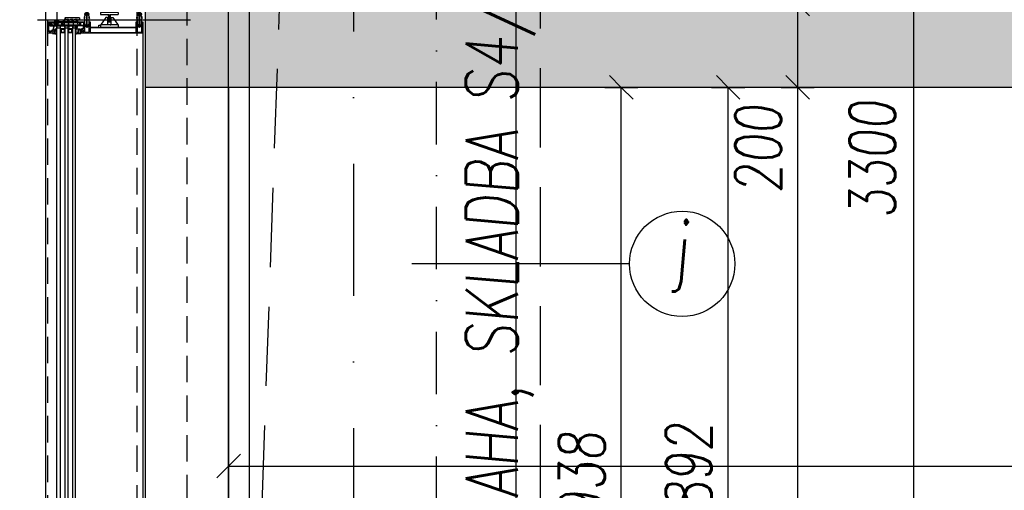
# Model space of a CAD drawing. Header units: millimetres. Extents: x 247761 to 294611, y 172579 to 236863.
# Tile 42 of 256: x 249658 to 252026, y 178125 to 179255. Entities that reach past the tile are written whole.
import ezdxf

# ---------------------------------------------------------------- set-up
doc = ezdxf.new("R2010")
doc.units = ezdxf.units.MM
for name, pattern in [('CK_Čerchovaná 50', [6, 3, -1.5, 0, -1.5]), ('ČERCHOVANÁ', [25.4, 12.7, -6.35, 0, -6.35]), ('ČÁRKOVANÁ', [19.05, 12.7, -6.35])]:
    doc.linetypes.add(name, pattern=pattern)
for name, color, linetype in [('FASÁDA DETAILNÍ', 4, 'Continuous'), ('KOTY', 7, 'Continuous'), ('KOTY 50', 7, 'Continuous'), ('KOTY-DVERE', 8, 'Continuous'), ('NOVA', 240, 'Continuous'), ('NOVÁ TLUSTÁ', 240, 'Continuous'), ('OSY', 7, 'Continuous'), ('TENKA', 4, 'Continuous'), ('ŠRAFA', 253, 'Continuous')]:
    doc.layers.add(name, color=color, linetype=linetype)
doc.layers.add('PLOCHY K PRONÁJMU', color=200, linetype='Continuous', plot=False)
doc.layers.add('PLOCHY_MISTNOSTI', color=180, linetype='Continuous', plot=False)
doc.styles.add('CS-ROMANS', font='romans.shx', dxfattribs={"width": 0.75, "oblique": 5})
doc.dimstyles.new('A_KÓTA_50', dxfattribs={"dimtxt": 110, "dimasz": 2, "dimexe": 100, "dimexo": 1500, "dimgap": 40, "dimtad": 1, "dimrnd": 1, "dimdsep": 46, "dimtxsty": 'CS-ROMANS', "dimblk": 'KOT_CARA20', "dimcen": 45, "dimse1": 1, "dimse2": 1, "dimclrd": 256, "dimclre": 256, "dimclrt": 256, "dimadec": 0, "dimazin": 0, "dimtfac": 1, "dimtix": 1, "dimtmove": 2, "dimatfit": 3, "dimldrblk": 'OBLIQUE', "dimfxl": 0, "dimtolj": 1, "dimarcsym": 0})

# ---------------------------------------------------------------- blocks, each defined once
blk = doc.blocks.new('244748_a')
blk.add_lwpolyline([(8.3, -1.7, 0.082248), (6.3, -0.9, -1.09695), (6.9, -0.1, -0.315353), (11.3, -5.2, -0.480529), (10.9, -5.6), (4.3, -5.6), (4.1, -5.5), (-16.5, -5.5), (-16.7, -5.6), (-20.4, -5.6, 0.574019), (-21.9, -4.8), (-23, -5.4, 0.524827), (-23, -5.9), (-21.9, -6.5, 0.574021), (-20.4, -5.7), (-16.7, -5.7), (-16.5, -5.9), (4.1, -5.9), (4.3, -5.7), (10.9, -5.7, -0.480529), (11.3, -6.1, -0.326229), (6.9, -11.1, -1.09695), (6.3, -10.3, 0.081457), (8.3, -9.6, 0.599203), (7.5, -8.1), (5.5, -8.1, 0.198965), (5.2, -8.2), (2.2, -11.2), (0.9, -12, -0.738038), (0.5, -11.6), (0.9, -11, 1), (0.3, -10.7), (0, -11.3), (-1, -11.3, 0.619205), (-1.4, -12.1), (-1.3, -12.4, -0.808139), (-2, -13), (-3.6, -11.4, 0.198906), (-4.3, -11.2), (-15, -11.2, -0.198936), (-16.8, -10.4), (-19, -8.2, 0.198942), (-19.3, -8.1), (-20.7, -8.1, 0.500217), (-21.1, -8.7, 0.122037), (-18.5, -10.3, -1.093735), (-19.1, -11.1, -0.240768), (-23.7, -6.1, -0.106226), (-23.7, -5.2, -0.256232), (-19, -0.1, -1.093735), (-18.4, -0.9, 0.116856), (-21.1, -2.6, 0.500217), (-20.7, -3.3), (-19.3, -3.3, 0.198942), (-19, -3.1), (-16.8, -0.9, -0.198936), (-15, -0.2), (-4.3, -0.2, 0.198907), (-3.6, 0.1), (-2, 1.7, -0.808139), (-1.3, 1.1), (-1.4, 0.8, 0.619205), (-1, 0), (0, 0), (0.3, -0.6, 1), (0.9, -0.3), (0.5, 0.3, -0.738038), (0.9, 0.7), (2.2, -0.2), (5.2, -3.1, 0.198965), (5.5, -3.3), (7.5, -3.3, 0.599203)], format="xyb", close=True)
blk = doc.blocks.new('236134_0100_s_v')
for points in [[(22.8, -23), (22.8, -5), (42, -5, 0.414214), (43, -4), (43, -1, 0.414214), (42, 0), (1, 0, 0.414214), (0, -1), (0, -4, 0.414214), (1, -5), (20.2, -5), (20.2, -23)], [(15, -5, -0.414214), (19, -9), (19, -16.6, 0.165764), (19.5, -23), (23.5, -23, 0.165764), (24, -16.6), (24, -9, -0.414214), (28, -5)]]:
    blk.add_lwpolyline(points, format="xyb")
blk = doc.blocks.new('236134_0200_s_v')
blk.add_lwpolyline([(42, 5), (1, 5, 0.414214), (0, 4), (0, 1, 0.414214), (1, 0), (42, 0, 0.414214), (43, 1), (43, 4, 0.414214)], format="xyb", close=True)
for points in [[(19.6, 5, -0.41166), (17.6, 7), (17.4, 22.2, 0.344217), (17.1, 22.7), (16, 23), (14, 23, 0.240828), (13.2, 22.6), (0.2, 4.6)], [(23.4, 5, 0.41166), (25.4, 7), (25.6, 22.2, -0.344217), (25.9, 22.7), (27, 23), (29, 23, -0.240828), (29.8, 22.6), (42.8, 4.6)]]:
    blk.add_lwpolyline(points, format="xyb")
blk = doc.blocks.new('433270')
blk.add_lwpolyline([(1, 0, 0.414364), (0, -1), (0, -1.4, 0.255924), (0.2, -1.8, -0.547723), (0.2, -3.2, 0.255924), (0, -3.6), (0, -14.6, 0.414214), (0.3, -14.9), (1.2, -14.9, 0.414214), (1.7, -14.4), (1.7, -10.3, -0.414214), (2, -10), (6, -10, 0.414248), (7, -9), (7, -7.7, 0.414179), (6.5, -7.2), (5.7, -7.2, 0.414232), (5.4, -7.5), (5.4, -8.2, -0.414198), (5.1, -8.5), (2.8, -8.5, -0.414204), (1.8, -7.5), (1.8, -4.5, -0.147432), (2, -3.9, 0.147461), (2.4, -2.5), (2.4, -2.3, -0.414214), (2.9, -1.8), (21.9, -1.8, -0.668178), (22.2, -2.7), (22.2, -2.7, 1), (21.6, -3.3), (21.5, -3.4, 0.198912), (21.4, -3.7), (21.4, -4, 0.414214), (22.1, -4.7), (22.4, -4.7, 0.576988), (22.6, -4.3, -0.311246), (24.6, -4.3, 0.576988), (24.8, -4.7), (25.3, -4.7, -0.260065), (25.3, -6.6), (24.8, -6.6, 0.576988), (24.6, -7.1, -0.311246), (22.6, -7.1, 0.576988), (22.4, -6.6), (22.1, -6.6, 0.414214), (21.4, -7.3), (21.4, -7.6, 0.267949), (21.6, -8), (21.9, -8.2, -0.637047), (21.7, -10), (19.8, -10.7, 0.315299), (19.5, -11.2), (19.5, -11.5, 0.520567), (20.2, -12), (22.8, -11, -0.520567), (23.5, -11.5), (23.5, -12.5, 0.414062), (24, -13), (25, -13, 0.414186), (25.5, -12.5), (25.5, -11.5, -0.414182), (26, -11), (27, -11, 0.414214), (27.5, -10.5), (27.5, -0.5, 0.414214), (27, 0), (1, 0)], format="xyb", close=True)
blk = doc.blocks.new('284325')
for points in [[(0.8, -5.2, -0.560316), (0.9, -4.7), (1.9, -4.4, 0.3153), (2.1, -4.1), (2.1, -1.9, 0.451558), (1.8, -1.6), (0.9, -1.7, -0.399586), (0.6, -1.5), (0.3, -0.1, -0.415977), (0.5, 0.3, 0.024107), (6.1, 1.2, 0.076636), (9, 2.3, -0.577615), (10.8, 1.3), (10, 1.4, 0.283171), (9.1, 0.9, -0.168429), (7.1, -0.7), (5.9, -1.2, 0.315302), (5.2, -2.1), (5.2, -4.2, 0.269719), (6.8, -6.8, -0.194797), (10.2, -11.5, -0.342663), (9.2, -11.2, 0.119207), (5.4, -7.6, 0.578571), (3.6, -8.6), (3.6, -11.8, 0.176415), (6.2, -18.7, -1), (5.2, -19.5, -0.176415), (2.4, -11.8), (2.4, -8.9, 0.208286), (0.8, -5.2)], [(9, -6.7), (10.3, -8.8, -0.134555), (10.8, -10.6, -0.339795), (10.2, -11.5, 0.194788), (6.8, -6.8, -0.269736), (5.2, -4.2), (5.2, -2.1, -0.315302), (5.9, -1.2), (7.1, -0.7, 0.168429), (9.1, 0.9, -0.283167), (10, 1.4), (10.8, 1.3), (10.8, -0.7, -0.070852), (10.7, -1.3), (9.9, -3.9, -0.241839), (9.1, -4.8), (7.9, -5.2, 0.836024), (8.1, -6.2), (8.1, -6.2, -0.255349), (9, -6.7)]]:
    blk.add_lwpolyline(points, format="xyb", close=True)
blk = doc.blocks.new('288126')
for points in [[(-16.5, 0), (16.5, 0)], [(-21.4, -6.3), (-17.8, -3.7)], [(-14.7, -4.5), (-19.9, -8.3)], [(-17, -2.1), (-17, -0.5)], [(-8.8, -4.3), (-14.1, -4.3)], [(-11, -6.3), (-8.7, -4.7)], [(-4.3, -4.5), (-9.5, -8.3)], [(1.8, -4.3), (-3.7, -4.3)], [(-0.4, -6.4), (1.9, -4.7)], [(6.3, -4.5), (1.1, -8.4)], [(12.2, -4.3), (6.9, -4.3)], [(10, -6.4), (12.3, -4.7)], [(16.6, -4.6), (11.5, -8.4)], [(17, -0.5), (17, -3.8)]]:
    blk.add_lwpolyline(points)
for centre, radius, start, end in [((16.5, -0.5), 0.5, 0, 90), ((-20.6, -7.3), 1.25, 126.7059, 306.7059), ((-16.5, -0.5), 0.5, 90, 180), ((-10.2, -7.3), 1.25, 126.7059, 306.7059), ((0.4, -7.4), 1.25, 126.7059, 306.7059), ((10.8, -7.4), 1.25, 126.7059, 306.7059), ((16, -3.8), 1, 306.7059, 0)]:
    blk.add_arc(centre, radius, start, end)
at = {"extrusion": (0, 0, -1)}
for centre, radius, start, end in [((19, -2.1), 2, 180, 233.2941), ((14.1, -5.3), 1, 53.2941, 90), ((8.8, -4.5), 0.2, 90, 233.2941), ((3.7, -5.3), 1, 53.2941, 90), ((-1.8, -4.5), 0.2, 90, 233.2941), ((-6.9, -5.3), 1, 53.2941, 90), ((-12.2, -4.5), 0.2, 90, 233.2941)]:
    blk.add_arc(centre, radius, start, end, dxfattribs=at)
blk = doc.blocks.new('246426')
for points in [[(-1.8, 0.6), (-2.9, -0.4, 0.198926), (-3.2, -1.1), (-3.2, -2.3, 0.198926), (-2.9, -3), (-1.8, -4, 0.637051), (-1.5, -3.9), (-1.5, -3.4), (-0.3, -3.4, -0.41484), (0, -3.7), (0, -5.2, 0.414232), (0.5, -5.7), (2.1, -5.7, 0.071862), (2.2, -5.7, 0.157876), (3.7, -4.6, 0.360336), (3.5, 2.4, 0.964062), (2.5, 1.5, -0.403385), (2.3, -4.3, -0.190964), (2.1, -4.4), (1.7, -4.4, -0.414214), (1.2, -3.9), (1.2, 1.3, 0.414201), (0.2, 2.3), (0, 2.3), (0, 0.3, -0.414214), (-0.3, 0), (-1.5, 0), (-1.5, 0.5, 0.637051), (-1.8, 0.6)], [(-2.3, -1.4, -0.414214), (-1.9, -1), (-0.4, -1, -0.414214), (0, -1.4), (0, -2, -0.414214), (-0.4, -2.4), (-1.9, -2.4, -0.414214), (-2.3, -2), (-2.3, -1.4)]]:
    blk.add_lwpolyline(points, format="xyb", close=True)
blk = doc.blocks.new('284336')
for points in [[(-0.7, -9.6), (-10, -9.6, 0.414511), (-10.5, -10.1), (-10.5, -15.5, -1), (-11.7, -15.5), (-11.7, -9.6), (-12.7, -8.9, -0.668884), (-12.6, -8.2), (-12, -8, 0.766384), (-12, -7.2), (-12.6, -7, -0.76831), (-12.6, -6.2), (-12, -6, 0.766384), (-12, -5.2), (-12.6, -5, -0.76831), (-12.6, -4.2), (-12, -4, 0.766384), (-12, -3.2), (-12.6, -3, -0.877523), (-12.5, -2.2), (-12.1, -2.2, 0.698129), (-11.8, -1.5, -0.220231), (-12.9, 0.8), (-12.9, 3.5, -0.157143), (-12.8, 3.7), (-12.7, 3.4, -0.067482), (-12.5, 2.5, 0.393136), (-8.7, -1), (-6.1, -1, -0.414214), (-5.6, -1.5), (-5.6, -2.2, -0.267949), (-5.9, -2.6), (-6.4, -2.9, 0.267949), (-6.6, -3.4), (-6.6, -5.8, 0.267949), (-6.4, -6.3), (-5.9, -6.6, -0.267949), (-5.6, -7), (-5.6, -8.1, 0.414215), (-5.1, -8.6), (-0.4, -8.6), (-0.4, -9.3, -0.414212), (-0.7, -9.6)], [(-0.4, 0), (-0.4, -2, 0.990243), (-0.4, -3), (0.9, -3, 0.414214), (1.2, -2.7), (1.2, -2.6, -0.668123), (1.7, -2.4), (2.7, -3.4, -0.199004), (2.9, -3.8), (2.9, -5.4, -0.199038), (2.7, -5.8), (1.7, -6.8, -0.668191), (1.2, -6.6), (1.2, -6.5, 0.414214), (0.9, -6.2), (-0.4, -6.2, 0.990269), (-0.4, -7.2), (-0.4, -8.6), (-5.1, -8.6, -0.414215), (-5.6, -8.1), (-5.6, -7, 0.267949), (-5.8, -6.6), (-6.3, -6.3, -0.267949), (-6.6, -5.8), (-6.6, -3.4, -0.267949), (-6.3, -3), (-5.8, -2.7, 0.267949), (-5.6, -2.2), (-5.6, -1.5, 0.414214), (-6.1, -1), (-8.7, -1, -0.393156), (-12.5, 2.5, 0.067572), (-12.7, 3.4), (-12.8, 3.7, -0.637545), (-12.1, 3.5), (-11.9, 2.5, 0.344315), (-10.1, 0.9), (0, 0.4, -0.406913), (0.4, 0), (-0.4, 0)], [(1.7, -4.3, 0.414235), (1.2, -3.8), (-0.7, -3.8, 0.414214), (-1.2, -4.3), (-1.2, -4.9, 0.414214), (-0.7, -5.4), (1.2, -5.4, 0.414235), (1.7, -4.9), (1.7, -4.3)]]:
    blk.add_lwpolyline(points, format="xyb", close=True)
blk = doc.blocks.new('A$C69D17D4D')
at = {"layer": 'FASÁDA DETAILNÍ'}
for p, q in [((-24897, 5910), (-24897, 5863.5)), ((-24943.9, 5884), (-24575.7, 5884)), ((-24897, 3729.5), (-24897, 5869)), ((-24889, 5863.5), (-24897, 5863.5)), ((-24889, 5869), (-24889, 3729.5)), ((-24877, 3729.5), (-24877, 5869)), ((-24871, 5863.5), (-24877, 5863.5)), ((-24871, 5869), (-24871, 3729.5)), ((-24859, 3729.5), (-24859, 5869)), ((-24853, 5863.5), (-24859, 5863.5)), ((-24853, 5869), (-24853, 3729.5)), ((-24690, 5852.5), (-24690, 3740.5))]:
    blk.add_line(p, q, dxfattribs=at)
for points in [[(1656, 1244), (-24924, 1244), (-24924, 24924), (1656, 24924)], [(1416, 1484), (-24684, 1484), (-24684, 24684), (1416, 24684)], [(1216, 1684), (-24484, 1684), (-24484, 24484), (1216, 24484)], [(-24878, 5853.5), (-24878, 5859.5), (-24880, 5861.5), (-24886, 5861.5), (-24888, 5859.5), (-24888, 5853.5), (-24883.5, 5853.5), (-24883.5, 5854), (-24882.5, 5854), (-24882.5, 5853.5)], [(-24887, 5854.5), (-24879, 5854.5), (-24879, 5859.1), (-24880.4, 5860.5), (-24885.4, 5860.5), (-24887, 5859.1)], [(-24860, 5853.5), (-24860, 5859.5), (-24862, 5861.5), (-24868, 5861.5), (-24870, 5859.5), (-24870, 5853.5), (-24865.5, 5853.5), (-24865.5, 5854), (-24864.5, 5854), (-24864.5, 5853.5)], [(-24869, 5854.5), (-24861, 5854.5), (-24861, 5859.1), (-24862.4, 5860.5), (-24867.4, 5860.5), (-24869, 5859.1)]]:
    blk.add_lwpolyline(points, close=True, dxfattribs=at)
at = {"layer": 'FASÁDA DETAILNÍ', "linetype": 'ČÁRKOVANÁ', "ltscale": 5}
blk.add_lwpolyline([(1651, 1249), (-24919, 1249), (-24919, 24919), (1651, 24919)], close=True, dxfattribs=at)
at = {"layer": 'FASÁDA DETAILNÍ', "color": 7, "linetype": 'ČÁRKOVANÁ', "ltscale": 5}
for points in [[(1436, 1464), (-24704, 1464), (-24704, 24704), (1436, 24704)], [(1316, 1584), (-24584, 1584), (-24584, 24584), (1316, 24584)]]:
    blk.add_lwpolyline(points, close=True, dxfattribs=at)
at = {"layer": 'FASÁDA DETAILNÍ'}
for points in [[(-24884.5, 5879), (-24895.5, 5879, 0.414426), (-24896, 5878.5), (-24896, 5878), (-24895, 5878), (-24895, 5876.5, -0.414214), (-24896, 5875.5), (-24897.5, 5875.5, -0.399985), (-24898.5, 5875.5), (-24900, 5875.5, -0.414214), (-24901, 5876.5), (-24901, 5878), (-24900, 5878), (-24900, 5878.5, 0.414456), (-24900.5, 5879), (-24901.8, 5879, 0.413971), (-24902.1, 5878.7), (-24902.1, 5877.5, -0.414214), (-24902.4, 5877.2), (-24905.4, 5877.2), (-24905.4, 5876.2, 0.414214), (-24904.9, 5875.7), (-24903, 5875.7, -0.414214), (-24902.5, 5875.2), (-24902.5, 5871.7, -0.414206), (-24903.5, 5870.7), (-24911.8, 5870.7, -0.414206), (-24912.3, 5871.2), (-24912.3, 5873.1, -0.414219), (-24911.8, 5873.6), (-24911, 5873.6, 0.414214), (-24910.5, 5874.1), (-24910.5, 5874.6, 0.414214), (-24911, 5875.1), (-24912.8, 5875.1, 0.414214), (-24913.8, 5874.1), (-24913.8, 5870, 0.414214), (-24912.8, 5869), (-24884.5, 5869), (-24880.4, 5869, 0.57735), (-24880.1, 5869.6), (-24880.6, 5870.5), (-24881, 5872, 0.488701), (-24881.4, 5872.1), (-24883.9, 5870.7), (-24884.3, 5870.7, -0.432566), (-24884.5, 5870.9), (-24884.5, 5877.2, -0.548397), (-24884.2, 5877.4), (-24881.8, 5876.3, 0.425336), (-24881.6, 5876.4), (-24880.8, 5878.5, 0.531563), (-24881.1, 5879), (-24883.2, 5879, 0.231306), (-24883.4, 5878.9, -0.306185), (-24883.7, 5878.8), (-24884.5, 5879)], [(-24886.7, 5870.7), (-24900.4, 5870.7, -0.414214), (-24900.9, 5871.2), (-24900.9, 5873.4, -0.414214), (-24900.4, 5873.9), (-24895.4, 5873.9, 0.411139), (-24893.4, 5875.9), (-24893.4, 5876.9, -0.414214), (-24892.9, 5877.4), (-24886.7, 5877.4, -0.414214), (-24886.2, 5876.9), (-24886.2, 5871.2, -0.414214), (-24886.7, 5870.7)], [(-24846.3, 5879), (-24858.3, 5879), (-24880.2, 5879, 0.305837), (-24880.6, 5878.7), (-24881.5, 5876.4, -0.425336), (-24881.8, 5876.3), (-24883.4, 5877, 0.543753), (-24884.5, 5876.3), (-24884.5, 5871.4, 0.578182), (-24883.6, 5870.9), (-24881.4, 5872.2, -0.488505), (-24881, 5872), (-24880.5, 5870.5), (-24879.8, 5869.2, 0.282478), (-24879.5, 5869), (-24879, 5869, -1.447009), (-24878.7, 5868.9), (-24878.7, 5865.9, 1), (-24877.9, 5865.9), (-24877.9, 5868.9, -1.447009), (-24877.5, 5869), (-24869, 5869, -1.447009), (-24868.7, 5868.9), (-24868.7, 5865.9, 1), (-24867.9, 5865.9), (-24867.9, 5868.9, -1.447009), (-24867.5, 5869), (-24859, 5869, -1.447009), (-24858.7, 5868.9), (-24858.7, 5865.9, 1), (-24857.9, 5865.9), (-24857.9, 5868.9, -1.447009), (-24857.5, 5869), (-24849, 5869, -1.447009), (-24848.6, 5868.9), (-24848.6, 5865.9, 1), (-24847.8, 5865.9), (-24847.8, 5868.9, -1.447009), (-24847.5, 5869), (-24847, 5869, 0.282478), (-24846.7, 5869.2), (-24846, 5870.5), (-24845.5, 5872, -0.488505), (-24845.1, 5872.2), (-24842.9, 5870.9, 0.578182), (-24842, 5871.4), (-24842, 5876.3, 0.543753), (-24843.1, 5877), (-24844.7, 5876.3, -0.425336), (-24845, 5876.4), (-24845.9, 5878.7, 0.305837), (-24846.3, 5879)], [(-24877.5, 5877.4), (-24870.6, 5877.4, -0.414218), (-24869.6, 5876.4), (-24869.6, 5871.6, -0.414218), (-24870.6, 5870.6), (-24876.9, 5870.6, -0.305619), (-24878.3, 5871.5), (-24879.1, 5873.5, -0.176429), (-24879.2, 5875.5), (-24878.9, 5876.4, -0.324916), (-24877.5, 5877.4)], [(-24867.3, 5877.4), (-24859.3, 5877.4, -0.414214), (-24858.3, 5876.4), (-24858.3, 5871.6, -0.414214), (-24859.3, 5870.6), (-24867.3, 5870.6, -0.414214), (-24868.3, 5871.6), (-24868.3, 5876.4, -0.414214), (-24867.3, 5877.4)], [(-24856, 5877.4), (-24849, 5877.4, -0.324916), (-24847.6, 5876.4), (-24847.3, 5875.5, -0.176429), (-24847.4, 5873.5), (-24848.2, 5871.5, -0.305619), (-24849.6, 5870.6), (-24856, 5870.6, -0.414218), (-24857, 5871.6), (-24857, 5876.4, -0.414218), (-24856, 5877.4)], [(-24691, 5851.5), (-24839.5, 5851.5, -0.414214), (-24840, 5852), (-24840, 5853.3, -0.41422), (-24839.5, 5853.8), (-24839, 5853.8), (-24839, 5852.8), (-24834.5, 5852.8, 0.414214), (-24833.5, 5853.8), (-24833.5, 5858.5, 0.414214), (-24834.5, 5859.5), (-24839, 5859.5), (-24839, 5857.8), (-24839.5, 5857.8, -0.414201), (-24840, 5858.3), (-24840, 5860.3, -0.414214), (-24839.5, 5860.8), (-24837.4, 5860.8, 0.414214), (-24836.9, 5861.3), (-24836.9, 5863.1), (-24835.6, 5863.1), (-24835.6, 5861.9), (-24833.8, 5861.9, 0.414214), (-24833.5, 5862.2), (-24833.5, 5867.5, 0.414167), (-24835, 5869), (-24842, 5869), (-24846.1, 5869, -0.57735), (-24846.4, 5869.6), (-24845.9, 5870.5), (-24845.5, 5872, -0.488701), (-24845.1, 5872.1), (-24842.6, 5870.7), (-24842.2, 5870.7, 0.432566), (-24842, 5870.9), (-24842, 5877.2, 0.548397), (-24842.3, 5877.4), (-24844.7, 5876.3, -0.425336), (-24844.9, 5876.4), (-24845.7, 5878.5, -0.531563), (-24845.4, 5879), (-24843.3, 5879, -0.231306), (-24843.1, 5878.9, 0.306185), (-24842.8, 5878.8), (-24842, 5879), (-24831.5, 5879, -0.414214), (-24830.5, 5878), (-24830.5, 5877.5), (-24831.3, 5877.5), (-24831.3, 5876), (-24830.6, 5874.9, -0.13165), (-24830.5, 5874.4), (-24830.5, 5856, 0.414214), (-24829, 5854.5), (-24825.5, 5854.5, 0.399985), (-24824.5, 5854.5), (-24820.8, 5854.5, 0.414214), (-24819.3, 5856), (-24819.3, 5874.4, -0.13165), (-24819.2, 5874.9), (-24818.5, 5876), (-24818.5, 5877.5), (-24819.3, 5877.5), (-24819.3, 5878, -0.414214), (-24818.3, 5879), (-24817.8, 5879, -0.414214), (-24817.3, 5878.5), (-24817.3, 5866.9, 0.414214), (-24816.8, 5866.4), (-24809.4, 5866.4, 0.399985), (-24808.4, 5866.4), (-24796.8, 5866.4, 0.414214), (-24796.3, 5866.9), (-24796.3, 5870.5, -0.414214), (-24795.8, 5871), (-24792.8, 5871, -0.414214), (-24792.3, 5870.5), (-24792.3, 5866.9, 0.414214), (-24791.8, 5866.4), (-24784.5, 5866.4, 0.38324), (-24783.5, 5866.4), (-24758, 5866.4, 0.38324), (-24757, 5866.4), (-24741.5, 5866.4, 0.38324), (-24740.5, 5866.4), (-24715, 5866.4, 0.38324), (-24714, 5866.4), (-24706.7, 5866.4, 0.414214), (-24706.2, 5866.9), (-24706.2, 5878.5, -0.414214), (-24705.7, 5879), (-24705.2, 5879, -0.414214), (-24704.2, 5878), (-24704.2, 5877.5), (-24705, 5877.5), (-24705, 5876), (-24704.3, 5874.8, -0.116937), (-24704.2, 5874.3), (-24704.2, 5855.5, 0.414232), (-24702.7, 5854), (-24699, 5854, 0.399985), (-24698, 5854), (-24694.5, 5854, 0.414232), (-24693, 5855.5), (-24693, 5874.3, -0.116937), (-24692.9, 5874.8), (-24692.2, 5876), (-24692.2, 5877.5), (-24693, 5877.5), (-24693, 5878, -0.414214), (-24692, 5879), (-24691, 5879, -0.414214), (-24690, 5878), (-24690, 5852.5, -0.414214), (-24691, 5851.5)], [(-24832.7, 5876.9, 0.414214), (-24833.2, 5877.4), (-24839.7, 5877.4, 0.414214), (-24840.2, 5876.9), (-24840.2, 5871.2, 0.414214), (-24839.7, 5870.7), (-24833.2, 5870.7, 0.414214), (-24832.7, 5871.2), (-24832.7, 5876.9)], [(-24816.8, 5853.6), (-24706.7, 5853.6, 0.414214), (-24706.2, 5854.1), (-24706.2, 5863.8, 0.414214), (-24706.7, 5864.3), (-24816.8, 5864.3, 0.414214), (-24817.3, 5863.8), (-24817.3, 5854.1, 0.414214), (-24816.8, 5853.6)]]:
    blk.add_lwpolyline(points, format="xyb", close=True, dxfattribs=at)
for centre, radius, start, end in [((-24883, 5885.4), 22.7, 254.6728, 285.3272), ((-24887.6, 5857.9), 3.55, 67.2938, 112.409), ((-24887.8, 5858.3), 2.9, 65.3067, 115.2952), ((-24887.9, 5858.7), 2.25, 61.5273, 118.4028), ((-24888.1, 5858.9), 1.71, 57.2949, 122.6857), ((-24888.2, 5859.1), 1.26, 51.9656, 128.4996), ((-24888.4, 5859.2), 0.879, 43.9949, 136.4964), ((-24888.5, 5859.1), 0.596, 33.0366, 146.9634), ((-24888.5, 5858.9), 0.596, 33.0366, 146.9634), ((-24888.5, 5858.6), 0.596, 33.0366, 146.9634), ((-24888.5, 5858.3), 0.596, 33.0366, 146.9634), ((-24888.5, 5858), 0.596, 33.0366, 146.9634), ((-24888.5, 5857.7), 0.596, 33.0366, 146.9634), ((-24888.5, 5857.4), 0.596, 33.0366, 146.9634), ((-24888.5, 5857.1), 0.596, 33.0366, 146.9634), ((-24888.5, 5856.8), 0.596, 33.0366, 146.9634), ((-24888.5, 5856.5), 0.596, 33.0366, 146.9634), ((-24888.5, 5856.2), 0.596, 33.0366, 146.9634), ((-24888.5, 5855.9), 0.596, 33.0366, 146.9634), ((-24888.5, 5855.6), 0.596, 33.0366, 146.9634), ((-24878.4, 5857.9), 3.55, 67.591, 112.7062), ((-24878.2, 5858.3), 2.9, 64.7048, 114.6933), ((-24878.1, 5858.7), 2.25, 61.5972, 118.4727), ((-24877.9, 5858.9), 1.71, 57.3143, 122.7051), ((-24877.8, 5859.1), 1.26, 51.5004, 128.0344), ((-24877.6, 5859.2), 0.879, 43.5036, 136.0051), ((-24877.5, 5859.1), 0.596, 33.0366, 146.9634), ((-24877.5, 5858.9), 0.596, 33.0366, 146.9634), ((-24877.5, 5858.6), 0.596, 33.0366, 146.9634), ((-24877.5, 5858.3), 0.596, 33.0366, 146.9634), ((-24877.5, 5858), 0.596, 33.0366, 146.9634), ((-24877.5, 5857.7), 0.596, 33.0366, 146.9634), ((-24877.5, 5857.4), 0.596, 33.0366, 146.9634), ((-24877.5, 5857.1), 0.596, 33.0366, 146.9634), ((-24877.5, 5856.8), 0.596, 33.0366, 146.9634), ((-24877.5, 5856.5), 0.596, 33.0366, 146.9634), ((-24877.5, 5856.2), 0.596, 33.0366, 146.9634), ((-24877.5, 5855.9), 0.596, 33.0366, 146.9634), ((-24877.5, 5855.6), 0.596, 33.0366, 146.9634), ((-24865, 5885.4), 22.7, 254.6728, 285.3272), ((-24869.6, 5857.9), 3.55, 67.2938, 112.409), ((-24869.8, 5858.3), 2.9, 65.3067, 115.2952), ((-24869.9, 5858.7), 2.25, 61.5273, 118.4028), ((-24870.1, 5858.9), 1.71, 57.2949, 122.6857), ((-24870.2, 5859.1), 1.26, 51.9656, 128.4996), ((-24870.4, 5859.2), 0.879, 43.9949, 136.4964), ((-24870.5, 5859.1), 0.596, 33.0366, 146.9634), ((-24870.5, 5858.9), 0.596, 33.0366, 146.9634), ((-24870.5, 5858.6), 0.596, 33.0366, 146.9634), ((-24870.5, 5858.3), 0.596, 33.0366, 146.9634), ((-24870.5, 5858), 0.596, 33.0366, 146.9634), ((-24870.5, 5857.7), 0.596, 33.0366, 146.9634), ((-24870.5, 5857.4), 0.596, 33.0366, 146.9634), ((-24870.5, 5857.1), 0.596, 33.0366, 146.9634), ((-24870.5, 5856.8), 0.596, 33.0366, 146.9634), ((-24870.5, 5856.5), 0.596, 33.0366, 146.9634), ((-24870.5, 5856.2), 0.596, 33.0366, 146.9634), ((-24870.5, 5855.9), 0.596, 33.0366, 146.9634), ((-24870.5, 5855.6), 0.596, 33.0366, 146.9634), ((-24860.4, 5857.9), 3.55, 67.591, 112.7062), ((-24860.2, 5858.3), 2.9, 64.7048, 114.6933), ((-24860.1, 5858.7), 2.25, 61.5972, 118.4727), ((-24859.9, 5858.9), 1.71, 57.3143, 122.7051), ((-24859.8, 5859.1), 1.26, 51.5004, 128.0344), ((-24859.6, 5859.2), 0.879, 43.5036, 136.0051), ((-24859.5, 5859.1), 0.596, 33.0366, 146.9634), ((-24859.5, 5858.9), 0.596, 33.0366, 146.9634), ((-24859.5, 5858.6), 0.596, 33.0366, 146.9634), ((-24859.5, 5858.3), 0.596, 33.0366, 146.9634), ((-24859.5, 5858), 0.596, 33.0366, 146.9634), ((-24859.5, 5857.7), 0.596, 33.0366, 146.9634), ((-24859.5, 5857.4), 0.596, 33.0366, 146.9634), ((-24859.5, 5857.1), 0.596, 33.0366, 146.9634), ((-24859.5, 5856.8), 0.596, 33.0366, 146.9634), ((-24859.5, 5856.5), 0.596, 33.0366, 146.9634), ((-24859.5, 5856.2), 0.596, 33.0366, 146.9634), ((-24859.5, 5855.9), 0.596, 33.0366, 146.9634), ((-24859.5, 5855.6), 0.596, 33.0366, 146.9634)]:
    blk.add_arc(centre, radius, start, end, dxfattribs=at)
at = {"layer": 'FASÁDA DETAILNÍ', "xscale": -1}
for name, p, rotation in [('244748_a', (-24819.3, 5890.2), 270), ('244748_a', (-24693, 5890.2), 270), ('433270', (-24919, 5879), 90), ('246426', (-24896, 5879), 270), ('284325', (-24908.1, 5851.5), 180), ('284336', (-24839.6, 5851.5), 180)]:
    blk.add_blockref(name, p, dxfattribs=dict(at, rotation=rotation))
at = {"layer": 'FASÁDA DETAILNÍ'}
for name, p in [('236134_0100_s_v', (-24792.3, 5901.6)), ('288126', (-24860, 5889)), ('236134_0200_s_v', (-24792.3, 5866.4))]:
    blk.add_blockref(name, p, dxfattribs=at)
blk = doc.blocks.new('NOVÁ PODLAHA')
at = {"layer": 'NOVA', "linetype": 'ČÁRKOVANÁ', "ltscale": 15}
blk.add_line((0, 750), (750, 22050), dxfattribs=at)
blk.add_lwpolyline([(750, 22050), (24950, 22050), (24950, 750), (750, 750)], close=True, dxfattribs=at)
at = {"layer": 'NOVA'}
blk.add_lwpolyline([(25700, 16457.5), (25700, 0), (0, 0), (0, 15942.5)], dxfattribs=at)
at = {"layer": 'KOTY', "ltscale": 15, "style": 'CS-ROMANS', "oblique": 5, "width": 0.75}
blk.add_text('NOVÁ PODLAHA, SKLADBA S4/S6 VIZ LEGENDA MÍSTNOSTÍ', height=125, rotation=90, dxfattribs=at).set_placement((695.4, 2339.9))
blk = doc.blocks.new('KOT_CARA20')
for p, q in [((0, 20), (0, -20)), ((0, 0), (14.1, 14.1)), ((0, 0), (-14.1, -14.1))]:
    blk.add_line(p, q)
blk = doc.blocks.new('*D36')
at = {"layer": 'Defpoints', "color": 0, "ltscale": 5, "transparency": 16777216}
for p in [(249720.5, 198295.3), (247928.3, 174615.3), (249720.5, 174615.3)]:
    blk.add_point(p, dxfattribs=at)
at = {"layer": 'KOTY 50', "lineweight": -2, "ltscale": 5, "transparency": 16777216}
blk.add_line((247928.3, 198293.3), (247928.3, 174617.3), dxfattribs=at)
at = {"layer": 'KOTY 50', "lineweight": -2, "ltscale": 5, "transparency": 16777216, "xscale": 2, "yscale": 2, "zscale": 2}
for p, rotation in [((247928.3, 198295.3), 90), ((247928.3, 174615.3), 270)]:
    blk.add_blockref('KOT_CARA20', p, dxfattribs=dict(at, rotation=rotation))
at = {"layer": 'KOTY 50', "ltscale": 5, "transparency": 16777216, "insert": (247833.3, 186455.3), "char_height": 110, "attachment_point": 5, "rotation": 90, "style": 'CS-ROMANS'}
blk.add_mtext('\\A1;23680', dxfattribs=at)
blk = doc.blocks.new('_OBLIQUE')
at = {"color": 0, "linetype": 'ByBlock', "ltscale": 15}
blk.add_line((-0.5, -0.5), (0.5, 0.5), dxfattribs=at)
blk = doc.blocks.new('*D92')
at = {"layer": 'Defpoints', "color": 0, "ltscale": 5, "transparency": 16777216}
for p in [(254873, 179217.8), (250160.5, 178841.5), (254873, 178183)]:
    blk.add_point(p, dxfattribs=at)
at = {"layer": 'KOTY 50', "lineweight": -2, "ltscale": 5, "transparency": 16777216}
blk.add_line((250162.5, 178183), (254871, 178183), dxfattribs=at)
at = {"layer": 'KOTY 50', "lineweight": -2, "ltscale": 5, "transparency": 16777216, "xscale": 2, "yscale": 2, "zscale": 2, "rotation": 180}
blk.add_blockref('KOT_CARA20', (250160.5, 178183), dxfattribs=at)
at = {"layer": 'KOTY 50', "lineweight": -2, "ltscale": 5, "transparency": 16777216, "xscale": 2, "yscale": 2, "zscale": 2}
blk.add_blockref('KOT_CARA20', (254873, 178183), dxfattribs=at)
at = {"layer": 'KOTY 50', "ltscale": 5, "transparency": 16777216, "insert": (252516.8, 178278), "char_height": 110, "attachment_point": 5, "style": 'CS-ROMANS'}
blk.add_mtext('\\A1;4712', dxfattribs=at)
blk = doc.blocks.new('*D265')
at = {"layer": 'Defpoints', "color": 0, "ltscale": 5, "transparency": 16777216}
for p in [(251529.4, 179092.8), (251612.3, 179092.8), (251602.3, 175055.3)]:
    blk.add_point(p, dxfattribs=at)
at = {"layer": 'KOTY 50', "lineweight": -2, "ltscale": 5, "transparency": 16777216}
blk.add_line((251529.4, 175057.3), (251529.4, 179090.8), dxfattribs=at)
at = {"layer": 'KOTY 50', "lineweight": -2, "ltscale": 5, "transparency": 16777216, "xscale": 2, "yscale": 2, "zscale": 2}
for p, rotation in [((251529.4, 179092.8), 90), ((251529.4, 175055.3), 270)]:
    blk.add_blockref('KOT_CARA20', p, dxfattribs=dict(at, rotation=rotation))
at = {"layer": 'KOTY 50', "ltscale": 5, "transparency": 16777216, "insert": (251434.4, 177074), "char_height": 110, "attachment_point": 5, "rotation": 90, "style": 'CS-ROMANS'}
blk.add_mtext('\\A1;4037', dxfattribs=at)
blk = doc.blocks.new('*D266')
at = {"layer": 'Defpoints', "color": 0, "ltscale": 5, "transparency": 16777216}
for p in [(251529.4, 179292.8), (251607.7, 179292.8), (251612.3, 179092.8)]:
    blk.add_point(p, dxfattribs=at)
at = {"layer": 'KOTY 50', "lineweight": -2, "ltscale": 5, "transparency": 16777216}
blk.add_line((251529.4, 179094.8), (251529.4, 179290.8), dxfattribs=at)
at = {"layer": 'KOTY 50', "lineweight": -2, "ltscale": 5, "transparency": 16777216, "xscale": 2, "yscale": 2, "zscale": 2}
for p, rotation in [((251529.4, 179292.8), 90), ((251529.4, 179092.8), 270)]:
    blk.add_blockref('KOT_CARA20', p, dxfattribs=dict(at, rotation=rotation))
at = {"layer": 'KOTY 50', "ltscale": 5, "transparency": 16777216, "insert": (251434.4, 178944.2), "char_height": 110, "attachment_point": 5, "rotation": 90, "style": 'CS-ROMANS'}
blk.add_mtext('\\A1;200', dxfattribs=at)
blk = doc.blocks.new('*D276')
at = {"layer": 'Defpoints', "color": 0, "ltscale": 5, "transparency": 16777216}
for p in [(251105.1, 179092.8), (251105.1, 179092.8), (250660.5, 177155.3)]:
    blk.add_point(p, dxfattribs=at)
at = {"layer": 'KOTY 50', "lineweight": -2, "ltscale": 5, "transparency": 16777216}
blk.add_line((251105.1, 177157.3), (251105.1, 179090.8), dxfattribs=at)
at = {"layer": 'KOTY 50', "lineweight": -2, "ltscale": 5, "transparency": 16777216, "xscale": 2, "yscale": 2, "zscale": 2}
for p, rotation in [((251105.1, 179092.8), 90), ((251105.1, 177155.3), 270)]:
    blk.add_blockref('KOT_CARA20', p, dxfattribs=dict(at, rotation=rotation))
at = {"layer": 'KOTY 50', "ltscale": 5, "transparency": 16777216, "insert": (251010.1, 178124), "char_height": 110, "attachment_point": 5, "rotation": 90, "style": 'CS-ROMANS'}
blk.add_mtext('\\A1;1938', dxfattribs=at)
blk = doc.blocks.new('*D647')
at = {"layer": 'Defpoints', "color": 0, "ltscale": 5, "transparency": 16777216}
for p in [(250852.5, 197105.3), (250981.9, 197105.3), (250821.8, 175805.3)]:
    blk.add_point(p, dxfattribs=at)
at = {"layer": 'KOTY 50', "lineweight": -2, "ltscale": 5, "transparency": 16777216}
blk.add_line((250852.5, 175807.3), (250852.5, 197103.3), dxfattribs=at)
at = {"layer": 'KOTY 50', "lineweight": -2, "ltscale": 5, "transparency": 16777216, "xscale": 2, "yscale": 2, "zscale": 2}
for p, rotation in [((250852.5, 197105.3), 90), ((250852.5, 175805.3), 270)]:
    blk.add_blockref('KOT_CARA20', p, dxfattribs=dict(at, rotation=rotation))
at = {"layer": 'KOTY 50', "ltscale": 5, "transparency": 16777216, "insert": (250757.5, 186455.3), "char_height": 110, "attachment_point": 5, "rotation": 90, "style": 'CS-ROMANS'}
blk.add_mtext('\\A1;21300', dxfattribs=at)
blk = doc.blocks.new('*D537')
at = {"layer": 'Defpoints', "color": 0, "ltscale": 5, "transparency": 16777216}
for p in [(251010.5, 180905.3), (251809, 180905.3), (251010.5, 177605.3)]:
    blk.add_point(p, dxfattribs=at)
at = {"layer": 'KOTY 50', "lineweight": -2, "ltscale": 5, "transparency": 16777216}
blk.add_line((251809, 177607.3), (251809, 180903.3), dxfattribs=at)
at = {"layer": 'KOTY 50', "lineweight": -2, "ltscale": 5, "transparency": 16777216, "xscale": 2, "yscale": 2, "zscale": 2}
for p, rotation in [((251809, 180905.3), 90), ((251809, 177605.3), 270)]:
    blk.add_blockref('KOT_CARA20', p, dxfattribs=dict(at, rotation=rotation))
at = {"layer": 'KOTY 50', "ltscale": 5, "transparency": 16777216, "insert": (251709, 178919.7), "char_height": 110, "attachment_point": 5, "rotation": 90, "style": 'CS-ROMANS'}
blk.add_mtext('\\A1;3300', dxfattribs=at)
blk = doc.blocks.new('*D595')
at = {"layer": 'Defpoints', "color": 0, "ltscale": 5, "transparency": 16777216}
for p in [(251236.5, 179092.8), (251362.2, 179092.8), (250705.5, 177200.3)]:
    blk.add_point(p, dxfattribs=at)
at = {"layer": 'KOTY 50', "lineweight": -2, "ltscale": 5, "transparency": 16777216}
blk.add_line((251362.2, 177202.3), (251362.2, 179090.8), dxfattribs=at)
at = {"layer": 'KOTY 50', "lineweight": -2, "ltscale": 5, "transparency": 16777216, "xscale": 2, "yscale": 2, "zscale": 2}
for p, rotation in [((251362.2, 179092.8), 90), ((251362.2, 177200.3), 270)]:
    blk.add_blockref('KOT_CARA20', p, dxfattribs=dict(at, rotation=rotation))
at = {"layer": 'KOTY 50', "ltscale": 5, "transparency": 16777216, "insert": (251267.2, 178146.5), "char_height": 110, "attachment_point": 5, "rotation": 90, "style": 'CS-ROMANS'}
blk.add_mtext('\\A1;1892', dxfattribs=at)

msp = doc.modelspace()

# ---------------------------------------------------------------- hatches: boundary and pattern name
at = {"layer": 'ŠRAFA', "ltscale": 300}
h = msp.add_hatch(dxfattribs=at)
h.set_pattern_fill('ZDIVO-LEHCENE', color=256, scale=25, angle=360)
h.set_pattern_definition([(45, (205218.5, 41676.84), (-88.38835, 88.38835), []), (45, (205253.86, 41676.84), (-88.38835, 88.38835), []), (360, (205366.53, 41709.964), (88.38835, 88.38835), [12.5, -164.2767]), (45, (205379.03, 41709.96), (-88.38835, 88.38835), [12.5, -112.5]), (90, (205387.87, 41718.8), (-88.38835, 88.38835), [12.5, -164.2767]), (135, (205387.87, 41731.3), (-88.38835, -88.38835), [12.5, -112.5]), (360, (205366.53, 41740.14), (88.38835, 88.38835), [12.5, -164.2767]), (45, (205357.69, 41731.3), (-88.38835, 88.38835), [12.5, -112.5]), (90, (205357.69, 41718.8), (-88.38835, 88.38835), [12.5, -164.2767]), (135, (205366.53, 41709.96), (-88.38835, -88.38835), [12.5, -112.5])])
h.paths.add_polyline_path([(249960.517, 179092.759), (254873.017, 179092.759), (254873.017, 179292.759), (249960.517, 179292.759)])

# ---------------------------------------------------------------- linework, layer by layer
at = {"layer": 'KOTY-DVERE', "ltscale": 5}
msp.add_line((251125.002, 178668.706), (250600.87, 178668.706), dxfattribs=at)
at = {"layer": 'KOTY-DVERE'}
msp.add_circle((251251.558, 178668.706), 126.556, dxfattribs=at)
at = {"layer": 'NOVA'}
msp.add_lwpolyline([(254873.017, 179092.759), (249960.517, 179092.759)], dxfattribs=at)
at = {"layer": 'NOVÁ TLUSTÁ', "ltscale": 5}
msp.add_line((249960.517, 179092.759), (249960.517, 179292.759), dxfattribs=at)
at = {"layer": 'OSY', "linetype": 'ČERCHOVANÁ', "ltscale": 25}
msp.add_line((250460.517, 199232.667), (250460.517, 174158.02), dxfattribs=at)
at = {"layer": 'PLOCHY K PRONÁJMU', "ltscale": 5}
msp.add_lwpolyline([(250210.517, 197805.259), (275810.517, 197805.259), (275810.517, 175105.259), (250210.517, 175105.259)], close=True, dxfattribs=at)
msp.add_lwpolyline([(256970.517, 177215.259), (256450.517, 177215.259), (256450.517, 176495.259), (256970.517, 176495.259), (256710.517, 175105.259), (250210.517, 175105.259), (250210.517, 176499.259), (250716.517, 176499.259), (250716.517, 177211.259), (250210.517, 177211.259), (250210.517, 181295.259), (250720.517, 181295.259), (250720.517, 182015.259), (250210.517, 182015.259), (250210.517, 186095.259), (250720.517, 186095.259), (250720.517, 186455.259), (256510.517, 186455.259), (256510.517, 186255.259), (256710.517, 186255.259), (256710.517, 181855.259), (256510.517, 181855.259), (256510.517, 181455.259), (256910.517, 181455.259)], dxfattribs=at)
at = {"layer": 'PLOCHY_MISTNOSTI', "ltscale": 5}
msp.add_lwpolyline([(256673.017, 179680.259), (254873.017, 179680.259), (254873.017, 179092.759), (250160.517, 179092.759), (250160.517, 177092.759), (250260.517, 177092.759), (250260.517, 177155.259), (250660.517, 177155.259), (250660.517, 176555.259), (250260.517, 176555.259), (250260.517, 176617.759), (250160.517, 176617.759), (250160.517, 175055.259), (256673.017, 175055.259), (256673.017, 176555.259), (256510.517, 176555.259), (256510.517, 177155.259), (256673.017, 177155.259), (256673.017, 179680.259)], close=True, dxfattribs=at)
at = {"layer": 'TENKA', "linetype": 'CK_Čerchovaná 50', "ltscale": 50}
for p, q in [((250160.517, 174855.259), (250160.517, 198055.259)), ((250660.517, 177155.259), (250660.517, 181355.259))]:
    msp.add_line(p, q, dxfattribs=at)
at = {"layer": 'TENKA', "ltscale": 20}
msp.add_lwpolyline([(256673.017, 175055.259), (250160.517, 175055.259), (250160.517, 179217.759)], dxfattribs=at)

# ---------------------------------------------------------------- block references
at = {"layer": 'KOTY'}
msp.add_blockref('NOVÁ PODLAHA', (250160.517, 175055.259), dxfattribs=at)
at = {"layer": 'NOVA', "ltscale": 300}
msp.add_blockref('A$C69D17D4D', (274644.517, 173371.259), dxfattribs=at)

# ---------------------------------------------------------------- texts
at = {"layer": 'KOTY-DVERE', "insert": (251246.356, 178685.607), "char_height": 125, "attachment_point": 5, "style": 'CS-ROMANS'}
msp.add_mtext_dynamic_manual_height_columns('j', width=141.62944, gutter_width=12.5, heights=[0], dxfattribs=at)

# ---------------------------------------------------------------- dimensions: what is measured, and where the dimension line sits
at = {"layer": 'KOTY 50', "ltscale": 5}
for base, p1, p2, picture, middle in [((247928.311, 174615.259), (249720.517, 198295.259), (249720.517, 174615.259), '*D36', (247833.311, 186455.259)), ((250852.497, 197105.259), (250821.771, 175805.259), (250981.927, 197105.259), '*D647', (250757.497, 186455.259)), ((251105.082, 179092.759), (250660.517, 177155.259), (251105.082, 179092.759), '*D276', (251010.082, 178124.009)), ((251362.228, 179092.759), (250705.517, 177200.259), (251236.511, 179092.759), '*D595', (251267.228, 178146.509)), ((251529.391, 179092.759), (251602.287, 175055.259), (251612.287, 179092.759), '*D265', (251434.391, 177074.009))]:
    dim = msp.add_linear_dim(base=base, p1=p1, p2=p2, angle=90, dimstyle='A_KÓTA_50', dxfattribs=at)
    dim.commit()
    dim.dimension.update_dxf_attribs({"geometry": picture, "text_midpoint": middle})
for base, p1, p2, picture, middle in [((251808.972, 180905.259), (251010.517, 177605.259), (251010.517, 180905.259), '*D537', (251709.029, 178919.741)), ((251529.391, 179292.759), (251612.287, 179092.759), (251607.722, 179292.759), '*D266', (251434.391, 178944.202))]:
    dim = msp.add_linear_dim(base=base, p1=p1, p2=p2, angle=90, dimstyle='A_KÓTA_50', dxfattribs=at)
    dim.commit()
    dim.dimension.update_dxf_attribs({"geometry": picture, "text_midpoint": middle, "dimtype": 128})
dim = msp.add_linear_dim(base=(254873.017, 178182.993), p1=(250160.517, 178841.54), p2=(254873.017, 179217.759), dimstyle='A_KÓTA_50', dxfattribs=at)
dim.commit()
dim.dimension.update_dxf_attribs({"geometry": '*D92', "text_midpoint": (252516.767, 178277.993)})

doc.saveas('drawing.dxf')
